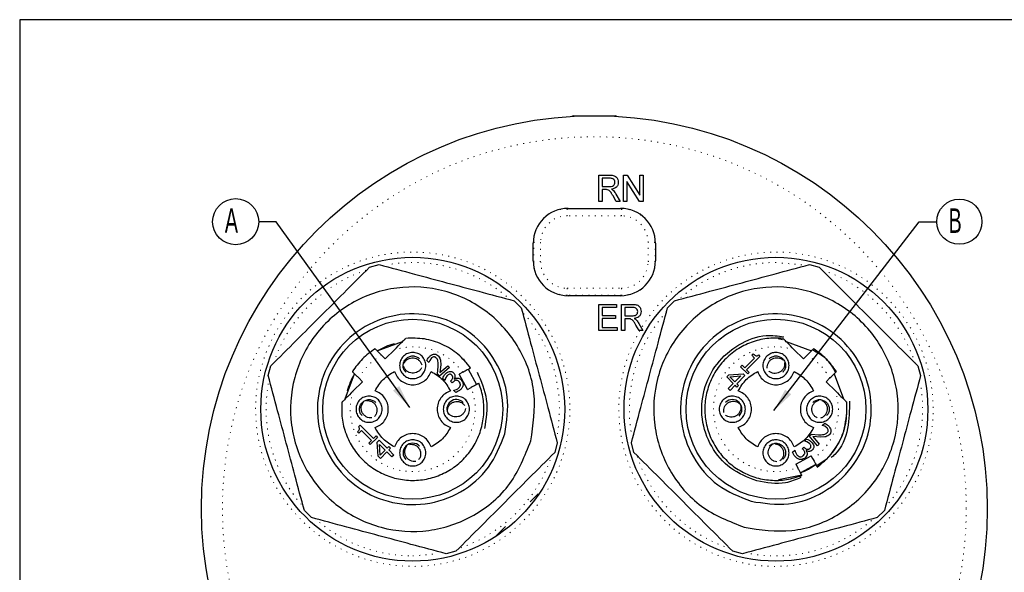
# Model space of a CAD drawing. Header units: millimetres. Extents: x 113 to 1343, y 162 to 690.
# Tile 44 of 46: x 984 to 1096, y 627 to 690. Entities that reach past the tile are written whole.
import ezdxf

# ---------------------------------------------------------------- set-up
doc = ezdxf.new("R2010")
doc.units = ezdxf.units.MM
doc.linetypes.add('DOT2', pattern=[0.635, 0, -0.635])
doc.layers.add('LINEE_SOTTILI', color=7, linetype='Continuous')
doc.styles.add('SLDTEXTSTYLE2', font='TXT', dxfattribs={"width": 0.605})
doc.dimstyles.new('SLDDIMSTYLE0', dxfattribs={"dimtxt": 2.8, "dimasz": 2.7, "dimexe": 0, "dimexo": 0.0625, "dimgap": 0.7, "dimtad": 1, "dimrnd": 1e-09, "dimzin": 12, "dimdsep": 46, "dimtxsty": 'SLDTEXTSTYLE2', "dimsah": 1, "dimcen": 0.09, "dimadec": 0, "dimazin": 3, "dimtfac": 1, "dimtdec": 3, "dimtofl": 0, "dimtmove": 0, "dimatfit": 3, "dimfxl": 1, "dimfrac": 2, "dimtolj": 1, "dimtzin": 12, "dimarcsym": 0})

# ---------------------------------------------------------------- blocks, each defined once
blk = doc.blocks.new('SW_NOTE_0')
at = {"layer": 'LINEE_SOTTILI', "color": 0}
blk.add_circle((-2.64, 0), 2.64, dxfattribs=at)
at = {"layer": 'LINEE_SOTTILI', "color": 0, "insert": (-3.88, 1.53), "char_height": 2.8, "attachment_point": 1, "style": 'SLDTEXTSTYLE2'}
blk.add_mtext('A', dxfattribs=at)
blk = doc.blocks.new('SW_NOTE_0_1')
at = {"layer": 'LINEE_SOTTILI', "color": 0}
blk.add_circle((2.59, 0), 2.59, dxfattribs=at)
at = {"layer": 'LINEE_SOTTILI', "color": 0, "insert": (1.35, 1.52), "char_height": 2.8, "attachment_point": 1, "style": 'SLDTEXTSTYLE2'}
blk.add_mtext('B', dxfattribs=at)

msp = doc.modelspace()

# ---------------------------------------------------------------- linework, layer by layer
at = {"color": 7, "linetype": 'Continuous', "lineweight": 25}
for p, q in [((1047.097, 678.962), (1046.97, 678.889)), ((1047.036, 678.962), (1047.036, 678.927)), ((1047.097, 678.962), (1051.975, 678.962)), ((1052.101, 678.889), (1051.975, 678.962)), ((1052.036, 678.927), (1052.036, 678.962)), ((1050.043, 669.162), (1050.043, 672.162)), ((1050.043, 672.162), (1051.288, 672.162)), ((1051.304, 671.816), (1050.428, 671.816)), ((1050.428, 671.816), (1050.428, 670.855)), ((1052.889, 672.162), (1053.298, 672.162)), ((1052.889, 669.162), (1052.889, 672.162)), ((1054.712, 669.162), (1053.274, 671.451)), ((1053.274, 671.451), (1053.274, 669.162)), ((1053.298, 672.162), (1054.736, 669.874)), ((1054.736, 669.874), (1054.736, 672.162)), ((1054.736, 672.162), (1055.12, 672.162)), ((1055.12, 672.162), (1055.12, 669.162)), ((1050.428, 670.855), (1051.215, 670.855)), ((1050.853, 670.508), (1050.428, 670.508)), ((1050.428, 670.508), (1050.428, 669.162)), ((1052.014, 669.99), (1052.492, 669.162)), ((1050.428, 669.162), (1050.043, 669.162)), ((1052.04, 669.162), (1051.674, 669.796)), ((1052.492, 669.162), (1052.04, 669.162)), ((1053.274, 669.162), (1052.889, 669.162)), ((1055.12, 669.162), (1054.712, 669.162)), ((1046.536, 668.362), (1052.536, 668.362)), ((1042.536, 662.362), (1042.536, 664.362)), ((1056.536, 664.362), (1056.536, 662.362)), ((1023.786, 661.626), (1024.89, 661.922)), ((1074.181, 661.922), (1075.285, 661.626)), ((1040.345, 657.781), (1041.154, 656.972)), ((1052.536, 658.362), (1046.536, 658.362)), ((1057.917, 656.972), (1058.726, 657.781)), ((1050.043, 657.362), (1052.082, 657.362)), ((1050.043, 654.362), (1050.043, 657.362)), ((1052.082, 657.016), (1050.428, 657.016)), ((1050.428, 657.016), (1050.428, 656.093)), ((1052.082, 657.362), (1052.082, 657.016)), ((1052.659, 654.362), (1052.659, 657.362)), ((1052.659, 657.362), (1053.904, 657.362)), ((1053.919, 657.016), (1053.043, 657.016)), ((1053.043, 657.016), (1053.043, 656.055)), ((1050.428, 656.093), (1051.966, 656.093)), ((1051.966, 655.747), (1050.428, 655.747)), ((1050.428, 655.747), (1050.428, 654.708)), ((1051.966, 656.093), (1051.966, 655.747)), ((1053.043, 656.055), (1053.831, 656.055)), ((1053.468, 655.708), (1053.043, 655.708)), ((1053.043, 655.708), (1053.043, 654.362)), ((1052.159, 654.362), (1050.043, 654.362)), ((1050.428, 654.708), (1052.159, 654.708)), ((1052.159, 654.708), (1052.159, 654.362)), ((1053.043, 654.362), (1052.659, 654.362)), ((1054.656, 654.362), (1054.289, 654.996)), ((1054.629, 655.19), (1055.107, 654.362)), ((1055.107, 654.362), (1054.656, 654.362)), ((1024.667, 652.047), (1027.563, 653.099)), ((1070.574, 653.465), (1071.099, 653.361)), ((1071.508, 653.099), (1074.404, 652.047)), ((1026.672, 652.208), (1025.589, 651.125)), ((1073.482, 651.125), (1072.4, 652.208)), ((1025.16, 651.554), (1025.589, 651.125)), ((1030.571, 650.695), (1030.35, 650.956)), ((1030.677, 650.958), (1030.585, 650.706)), ((1030.888, 651.236), (1030.677, 650.958)), ((1031.914, 650.975), (1031.934, 650.455)), ((1034.499, 651.125), (1034.723, 650.79)), ((1066.759, 650.088), (1067.897, 651.226)), ((1068.507, 651.399), (1066.978, 649.87)), ((1067.589, 651.534), (1067.744, 651.689)), ((1067.897, 651.226), (1067.589, 651.534)), ((1068.331, 651.575), (1068.507, 651.399)), ((1073.482, 651.125), (1073.911, 651.554)), ((1012.176, 649.207), (1012.472, 650.312)), ((1030.585, 650.706), (1030.571, 650.695)), ((1031.582, 649.423), (1031.651, 650.238)), ((1032.932, 650.12), (1031.802, 649.163)), ((1031.934, 650.455), (1031.853, 649.57)), ((1031.853, 649.57), (1032.752, 650.332)), ((1032.752, 650.332), (1032.932, 650.12)), ((1034.48, 649.619), (1034.059, 649.39)), ((1035.079, 649.944), (1036.033, 648.187)), ((1066.278, 650.223), (1066.451, 650.396)), ((1067.106, 649.395), (1066.278, 650.223)), ((1066.451, 650.396), (1066.759, 650.088)), ((1066.978, 649.87), (1067.279, 649.568)), ((1086.599, 650.312), (1086.895, 649.207)), ((1020.999, 646.535), (1022.051, 649.431)), ((1022.973, 648.509), (1021.89, 647.426)), ((1022.973, 648.509), (1022.544, 648.938)), ((1031.802, 649.163), (1031.582, 649.423)), ((1032.397, 648.639), (1032.156, 648.88)), ((1032.411, 648.653), (1032.397, 648.639)), ((1032.483, 648.916), (1032.411, 648.653)), ((1032.673, 649.213), (1032.483, 648.916)), ((1033.069, 648.566), (1033.145, 648.642)), ((1033.258, 648.378), (1033.069, 648.566)), ((1033.479, 648.833), (1033.496, 648.817)), ((1035.013, 647.633), (1034.059, 649.39)), ((1064.704, 649.072), (1064.943, 649.312)), ((1065.453, 648.323), (1064.704, 649.072)), ((1064.943, 649.312), (1066.577, 649.427)), ((1065.065, 649.076), (1066.299, 649.169)), ((1065.636, 648.506), (1065.065, 649.076)), ((1066.299, 649.169), (1065.636, 648.506)), ((1066.786, 649.218), (1065.855, 648.287)), ((1066.577, 649.427), (1066.786, 649.218)), ((1067.279, 649.568), (1067.106, 649.395)), ((1076.527, 648.938), (1076.099, 648.509)), ((1077.181, 647.426), (1076.099, 648.509)), ((1077.02, 649.431), (1078.072, 646.535)), ((1033.354, 648.474), (1033.258, 648.378)), ((1033.428, 647.514), (1033.445, 647.531)), ((1033.669, 647.274), (1033.428, 647.514)), ((1035.013, 647.633), (1035.435, 647.862)), ((1064.87, 647.74), (1065.453, 648.323)), ((1065.089, 647.521), (1064.87, 647.74)), ((1065.672, 648.104), (1065.089, 647.521)), ((1065.874, 647.902), (1065.672, 648.104)), ((1065.855, 648.287), (1066.057, 648.085)), ((1066.057, 648.085), (1065.874, 647.902)), ((1022.523, 643.358), (1022.699, 643.534)), ((1022.872, 642.923), (1022.564, 642.615)), ((1022.699, 643.534), (1024.228, 642.005)), ((1024.01, 641.786), (1022.872, 642.923)), ((1075.668, 643.527), (1075.929, 643.748)), ((1075.679, 643.513), (1075.668, 643.527)), ((1075.931, 643.421), (1075.679, 643.513)), ((1076.209, 643.21), (1075.931, 643.421)), ((1022.564, 642.615), (1022.409, 642.771)), ((1023.702, 641.478), (1024.01, 641.786)), ((1024.703, 642.133), (1023.875, 641.305)), ((1024.228, 642.005), (1024.53, 642.306)), ((1024.53, 642.306), (1024.703, 642.133)), ((1024.671, 641.604), (1024.88, 641.813)), ((1024.88, 641.813), (1025.811, 640.882)), ((1073.613, 641.701), (1073.853, 641.942)), ((1074.136, 642.296), (1074.396, 642.516)), ((1075.093, 641.166), (1074.136, 642.296)), ((1074.396, 642.516), (1075.211, 642.447)), ((1074.543, 642.245), (1075.305, 641.346)), ((1075.428, 642.164), (1074.543, 642.245)), ((1075.949, 642.184), (1075.428, 642.164)), ((1023.875, 641.305), (1023.702, 641.478)), ((1024.786, 639.97), (1024.671, 641.604)), ((1024.929, 641.326), (1025.592, 640.663)), ((1025.021, 640.092), (1024.929, 641.326)), ((1025.592, 640.663), (1025.021, 640.092)), ((1025.811, 640.882), (1026.013, 641.084)), ((1026.196, 640.901), (1025.994, 640.699)), ((1025.994, 640.699), (1026.577, 640.116)), ((1026.013, 641.084), (1026.196, 640.901)), ((1045.295, 641.517), (1044.999, 640.413)), ((1054.072, 640.413), (1053.776, 641.517)), ((1072.247, 640.429), (1072.488, 640.67)), ((1072.488, 640.67), (1072.504, 640.653)), ((1073.351, 640.84), (1073.54, 641.029)), ((1073.448, 640.744), (1073.351, 640.84)), ((1073.54, 641.029), (1073.615, 640.953)), ((1073.626, 641.687), (1073.613, 641.701)), ((1073.889, 641.614), (1073.626, 641.687)), ((1073.806, 640.619), (1073.79, 640.602)), ((1074.186, 641.425), (1073.889, 641.614)), ((1075.305, 641.346), (1075.093, 641.166)), ((1025.026, 639.731), (1024.786, 639.97)), ((1025.775, 640.48), (1025.026, 639.731)), ((1026.358, 639.897), (1025.775, 640.48)), ((1026.577, 640.116), (1026.358, 639.897)), ((1072.606, 639.085), (1074.364, 640.039)), ((1074.593, 639.618), (1074.364, 640.039)), ((1076.099, 639.599), (1075.001, 638.866)), ((1072.606, 639.085), (1072.835, 638.663)), ((1074.918, 639.019), (1073.16, 638.065)), ((1073.302, 637.802), (1070.622, 637.269)), ((1043.101, 635.686), (1042.171, 634.756)), ((1017.126, 632.944), (1016.317, 633.753)), ((1082.754, 633.753), (1081.945, 632.944)), ((1039.342, 631.927), (1038.14, 630.725)), ((1033.685, 629.099), (1032.581, 628.803)), ((1066.49, 628.803), (1065.386, 629.099))]:
    msp.add_line(p, q, dxfattribs=at)
at = {"color": 7, "linetype": 'DOT2', "lineweight": 18}
for p, q in [((1046.436, 668.361), (1046.436, 668.313)), ((1046.436, 668.313), (1046.436, 667.514)), ((1046.436, 668.313), (1052.636, 668.313)), ((1052.636, 668.313), (1052.636, 668.361)), ((1052.636, 668.313), (1052.636, 667.514)), ((1052.636, 667.514), (1046.436, 667.514)), ((1042.585, 664.462), (1042.537, 664.462)), ((1042.585, 664.462), (1043.383, 664.462)), ((1042.585, 662.262), (1042.585, 664.462)), ((1043.383, 664.462), (1043.383, 662.262)), ((1055.688, 662.262), (1055.688, 664.462)), ((1056.487, 664.462), (1055.688, 664.462)), ((1056.487, 664.462), (1056.487, 662.262)), ((1056.534, 664.462), (1056.487, 664.462)), ((1042.537, 662.262), (1042.585, 662.262)), ((1043.383, 662.262), (1042.585, 662.262)), ((1055.688, 662.262), (1056.487, 662.262)), ((1056.487, 662.262), (1056.534, 662.262)), ((1073.305, 661.898), (1070.336, 662.162)), ((1046.436, 659.21), (1052.636, 659.21)), ((1046.436, 659.21), (1046.436, 658.411)), ((1052.636, 659.21), (1052.636, 658.411)), ((1052.636, 658.411), (1046.436, 658.411)), ((1046.436, 658.411), (1046.436, 658.364)), ((1052.636, 658.364), (1052.636, 658.411)), ((1028.736, 628.562), (1031.53, 628.796))]:
    msp.add_line(p, q, dxfattribs=at)
msp.add_lwpolyline([(983.713, 689.968), (983.713, 457.89), (1343.082, 457.89), (1343.082, 689.968)], close=True)
at = {"color": 7, "linetype": 'Continuous', "lineweight": 25}
for centre, radius in [((1049.536, 633.962), 45), ((1028.736, 645.362), 17.4), ((1070.336, 645.362), 17.4), ((1028.736, 645.362), 10.3), ((1070.336, 645.362), 10.3)]:
    msp.add_circle(centre, radius, dxfattribs=at)
at = {"color": 7, "linetype": 'DOT2', "lineweight": 18}
for centre, radius in [((1049.536, 633.962), 42.6), ((1028.736, 645.362), 18)]:
    msp.add_circle(centre, radius, dxfattribs=at)
at = {"color": 7, "linetype": 'Continuous', "lineweight": 25}
for centre, radius, start, end in [((1046.536, 664.362), 4, 90, 180), ((1052.536, 664.362), 4, 0, 90), ((1046.536, 662.362), 4, 180, 270), ((1052.536, 662.362), 4, 270, 0), ((1028.736, 645.362), 7.8, 105.91982, 121.27848), ((1028.736, 645.362), 7.8, 148.7344, 164.56299), ((1033.734, 645.381), 1.088, 44.23671, 214.62277), ((1065.336, 645.362), 1.1, 315, 135), ((1028.736, 640.362), 1.1, 45, 225), ((1070.336, 645.362), 7.8, 291.10582, 305.89513)]:
    msp.add_arc(centre, radius, start, end, dxfattribs=at)
at = {"color": 7, "linetype": 'DOT2', "lineweight": 18}
for centre, radius, start, end in [((1046.436, 664.462), 3.851, 90, 180), ((1052.636, 664.462), 3.851, 0, 90), ((1046.436, 664.462), 3.052, 90, 180), ((1052.636, 664.462), 3.052, 0, 90), ((1070.336, 645.362), 18, 150, 148.8606), ((1028.736, 645.362), 16.8, 50.20465, 99.51272), ((1046.436, 662.262), 3.851, 180, 270), ((1046.436, 662.262), 3.052, 180, 270), ((1052.636, 662.262), 3.052, 270, 0), ((1052.636, 662.262), 3.851, 270, 0), ((1070.336, 645.362), 16.8, 90, 130.42272), ((1028.736, 645.362), 16.8, 108.64262, 160.09403), ((1070.336, 645.362), 16.8, 18.34215, 69.90731), ((1070.336, 645.362), 16.8, 138.2345, 189.51878), ((1028.736, 645.362), 16.8, 350.32473, 40.92342), ((1028.736, 645.362), 16.8, 170.01738, 221.52971), ((1070.336, 645.362), 16.8, 320.37278, 9.56567), ((1028.736, 645.362), 16.8, 289.20253, 340.54224), ((1070.336, 645.362), 16.8, 198.93007, 250.30679), ((1070.336, 645.362), 16.8, 260.1873, 311.7655), ((1028.736, 645.362), 16.8, 230.46446, 270)]:
    msp.add_arc(centre, radius, start, end, dxfattribs=at)
at = {"color": 7, "linetype": 'Continuous', "lineweight": 25}
for points, knots in [([(1051.215, 670.855), (1051.304, 670.857), (1051.479, 670.861), (1051.722, 670.944), (1051.865, 671.136), (1051.881, 671.275), (1051.889, 671.344)], [0, 0, 0, 0, 0.281509, 0.5604894, 0.7800225, 1, 1, 1, 1]), ([(1051.288, 672.162), (1051.425, 672.161), (1051.697, 672.158), (1052.06, 671.99), (1052.243, 671.674), (1052.264, 671.46), (1052.274, 671.353)], [0, 0, 0, 0, 0.28166186, 0.55904986, 0.77933028, 1, 1, 1, 1]), ([(1051.889, 671.344), (1051.879, 671.424), (1051.86, 671.584), (1051.64, 671.797), (1051.431, 671.809), (1051.304, 671.816)], [0, 0, 0, 0, 0.28010703, 0.55960484, 1, 1, 1, 1]), ([(1052.274, 671.353), (1052.262, 671.238), (1052.239, 671.006), (1051.972, 670.659), (1051.675, 670.589), (1051.495, 670.547)], [0, 0, 0, 0, 0.2806885, 0.5607711, 1, 1, 1, 1]), ([(1051.057, 670.495), (1051.019, 670.5), (1050.951, 670.509), (1050.883, 670.509), (1050.853, 670.508)], [0, 0, 0, 0, 0.5598475, 1, 1, 1, 1]), ([(1051.674, 669.796), (1051.618, 669.889), (1051.527, 670.043), (1051.389, 670.247), (1051.254, 670.416), (1051.122, 670.468), (1051.057, 670.495)], [0, 0, 0, 0, 0.3406216, 0.561008, 0.7808114, 1, 1, 1, 1]), ([(1051.495, 670.547), (1051.538, 670.523), (1051.616, 670.479), (1051.683, 670.42), (1051.713, 670.394)], [0, 0, 0, 0, 0.5601721, 1, 1, 1, 1]), ([(1051.713, 670.394), (1051.775, 670.324), (1051.887, 670.197), (1051.975, 670.054), (1052.014, 669.99)], [0, 0, 0, 0, 0.5598979, 1, 1, 1, 1]), ([(1012.472, 650.312), (1013.445, 651.285), (1015.256, 653.096), (1018.129, 655.969), (1021.002, 658.842), (1022.813, 660.653), (1023.786, 661.626)], [0, 0, 0, 0, 0.2686718, 0.5, 0.7313282, 1, 1, 1, 1]), ([(1024.89, 661.922), (1026.219, 661.566), (1028.693, 660.903), (1032.618, 659.851), (1036.543, 658.799), (1039.016, 658.137), (1040.345, 657.781)], [0, 0, 0, 0, 0.2686718, 0.5, 0.7313282, 1, 1, 1, 1]), ([(1058.726, 657.781), (1060.055, 658.137), (1062.528, 658.799), (1066.453, 659.851), (1070.378, 660.903), (1072.852, 661.566), (1074.181, 661.922)], [0, 0, 0, 0, 0.2686718, 0.5, 0.7313282, 1, 1, 1, 1]), ([(1075.285, 661.626), (1076.258, 660.653), (1078.069, 658.842), (1080.942, 655.969), (1083.816, 653.096), (1085.626, 651.285), (1086.599, 650.312)], [0, 0, 0, 0, 0.2686718, 0.5, 0.7313282, 1, 1, 1, 1]), ([(1041.154, 656.972), (1041.51, 655.643), (1042.173, 653.17), (1043.224, 649.245), (1044.276, 645.319), (1044.939, 642.846), (1045.295, 641.517)], [0, 0, 0, 0, 0.2686718, 0.5, 0.7313282, 1, 1, 1, 1]), ([(1053.776, 641.517), (1054.132, 642.846), (1054.795, 645.319), (1055.847, 649.245), (1056.898, 653.17), (1057.561, 655.643), (1057.917, 656.972)], [0, 0, 0, 0, 0.2686718, 0.5, 0.7313282, 1, 1, 1, 1]), ([(1053.831, 656.055), (1053.919, 656.057), (1054.095, 656.061), (1054.337, 656.144), (1054.48, 656.336), (1054.497, 656.475), (1054.505, 656.544)], [0, 0, 0, 0, 0.28150903, 0.56048939, 0.7800225, 1, 1, 1, 1]), ([(1053.904, 657.362), (1054.041, 657.361), (1054.312, 657.358), (1054.675, 657.19), (1054.858, 656.874), (1054.879, 656.66), (1054.889, 656.553)], [0, 0, 0, 0, 0.2816619, 0.5590499, 0.7793303, 1, 1, 1, 1]), ([(1054.505, 656.544), (1054.495, 656.624), (1054.475, 656.784), (1054.255, 656.997), (1054.047, 657.009), (1053.919, 657.016)], [0, 0, 0, 0, 0.28010703, 0.55960484, 1, 1, 1, 1]), ([(1054.889, 656.553), (1054.878, 656.438), (1054.854, 656.206), (1054.587, 655.859), (1054.291, 655.789), (1054.11, 655.747)], [0, 0, 0, 0, 0.2806885, 0.5607711, 1, 1, 1, 1]), ([(1053.672, 655.695), (1053.634, 655.7), (1053.566, 655.709), (1053.498, 655.709), (1053.468, 655.708)], [0, 0, 0, 0, 0.5598475, 1, 1, 1, 1]), ([(1054.289, 654.996), (1054.234, 655.089), (1054.143, 655.243), (1054.004, 655.447), (1053.87, 655.616), (1053.738, 655.668), (1053.672, 655.695)], [0, 0, 0, 0, 0.3406216, 0.561008, 0.7808114, 1, 1, 1, 1]), ([(1054.11, 655.747), (1054.154, 655.723), (1054.232, 655.679), (1054.299, 655.62), (1054.328, 655.594)], [0, 0, 0, 0, 0.5601721, 1, 1, 1, 1]), ([(1054.328, 655.594), (1054.391, 655.524), (1054.502, 655.397), (1054.59, 655.254), (1054.629, 655.19)], [0, 0, 0, 0, 0.5598979, 1, 1, 1, 1]), ([(1026.672, 652.208), (1026.94, 652.476), (1027.28, 652.816), (1027.636, 653.172), (1027.791, 653.327), (1027.887, 653.423), (1027.929, 653.465), (1027.934, 653.471), (1027.937, 653.473)], [0, 0, 0, 0, 0.49905, 0.6323096, 0.7502456, 0.8743394, 0.9382959, 1, 1, 1, 1]), ([(1068.136, 637.152), (1067.094, 637.563), (1065.011, 638.386), (1062.787, 641.017), (1061.688, 644.22), (1061.912, 647.618), (1063.417, 650.68), (1065.972, 652.88), (1068.787, 653.975), (1070.567, 653.745), (1071.241, 653.658)], [0, 0, 0, 0, 0.1314251, 0.2628502, 0.3942752, 0.5257003, 0.6571254, 0.7885505, 0.9199756, 1, 1, 1, 1]), ([(1072.4, 652.208), (1072.131, 652.476), (1071.783, 652.824), (1071.416, 653.192), (1071.259, 653.349), (1071.154, 653.453), (1071.141, 653.467), (1071.134, 653.473)], [0, 0, 0, 0, 0.4991924, 0.6470676, 0.7769135, 0.8924087, 1, 1, 1, 1]), ([(1025.16, 651.554), (1025.109, 651.606), (1025.008, 651.706), (1024.829, 651.886), (1024.671, 652.044), (1024.551, 652.163), (1024.483, 652.231), (1024.439, 652.275), (1024.434, 652.28), (1024.431, 652.283)], [0, 0, 0, 0, 0.1373407, 0.2666449, 0.5000729, 0.6270979, 0.7526208, 0.8768431, 1, 1, 1, 1]), ([(1074.64, 652.283), (1074.637, 652.28), (1074.632, 652.275), (1074.588, 652.231), (1074.52, 652.163), (1074.401, 652.044), (1074.243, 651.886), (1074.063, 651.706), (1073.963, 651.606), (1073.911, 651.554)], [0, 0, 0, 0, 0.12313761, 0.24735349, 0.37288276, 0.4999268, 0.73332258, 0.86263495, 1, 1, 1, 1]), ([(1074.53, 652.173), (1075.096, 651.867), (1076.229, 651.255), (1076.841, 650.123), (1077.146, 649.557)], [0, 0, 0, 0, 0.50000053, 1, 1, 1, 1]), ([(1030.35, 650.956), (1030.396, 651.043), (1030.496, 651.23), (1030.646, 651.382), (1030.726, 651.463)], [0, 0, 0, 0, 0.4626331, 1, 1, 1, 1]), ([(1030.726, 651.463), (1030.808, 651.523), (1030.926, 651.611), (1031.11, 651.663), (1031.241, 651.672), (1031.369, 651.652), (1031.536, 651.586), (1031.632, 651.489), (1031.698, 651.422)], [0, 0, 0, 0, 0.2750852, 0.3976649, 0.5164883, 0.6321295, 0.7477366, 1, 1, 1, 1]), ([(1031.175, 651.351), (1031.125, 651.346), (1031.018, 651.334), (1030.933, 651.27), (1030.888, 651.236)], [0, 0, 0, 0, 0.473383, 1, 1, 1, 1]), ([(1031.46, 651.198), (1031.418, 651.241), (1031.357, 651.302), (1031.253, 651.345), (1031.201, 651.349), (1031.175, 651.351)], [0, 0, 0, 0, 0.53242999, 0.76826418, 1, 1, 1, 1]), ([(1031.651, 650.238), (1031.659, 650.443), (1031.669, 650.714), (1031.575, 651.04), (1031.498, 651.146), (1031.46, 651.198)], [0, 0, 0, 0, 0.6103129, 0.8082704, 1, 1, 1, 1]), ([(1031.698, 651.422), (1031.75, 651.354), (1031.851, 651.219), (1031.893, 651.056), (1031.914, 650.975)], [0, 0, 0, 0, 0.5079671, 1, 1, 1, 1]), ([(1067.744, 651.689), (1067.796, 651.64), (1067.887, 651.555), (1068.019, 651.482), (1068.119, 651.471), (1068.221, 651.492), (1068.285, 651.541), (1068.331, 651.575)], [0, 0, 0, 0, 0.3155257, 0.5493474, 0.6481271, 0.7515681, 1, 1, 1, 1]), ([(1021.815, 649.667), (1021.818, 649.664), (1021.823, 649.659), (1021.867, 649.615), (1021.935, 649.546), (1022.054, 649.427), (1022.211, 649.269), (1022.392, 649.09), (1022.492, 648.989), (1022.544, 648.938)], [0, 0, 0, 0, 0.12313761, 0.24735349, 0.37288276, 0.4999268, 0.73332258, 0.86263495, 1, 1, 1, 1]), ([(1032.494, 649.427), (1032.565, 649.493), (1032.697, 649.615), (1032.869, 649.665), (1032.948, 649.689)], [0, 0, 0, 0, 0.53748173, 1, 1, 1, 1]), ([(1032.948, 649.689), (1032.991, 649.693), (1033.074, 649.701), (1033.198, 649.673), (1033.314, 649.616), (1033.379, 649.557), (1033.413, 649.526)], [0, 0, 0, 0, 0.2479217, 0.4869814, 0.7328493, 1, 1, 1, 1]), ([(1034.48, 649.619), (1034.544, 649.654), (1034.667, 649.721), (1034.887, 649.841), (1035.126, 649.97), (1035.327, 650.079), (1035.353, 650.093), (1035.367, 650.101)], [0, 0, 0, 0, 0.1374882, 0.2669725, 0.5009006, 0.7526433, 1, 1, 1, 1]), ([(1076.527, 648.938), (1076.579, 648.989), (1076.679, 649.089), (1076.86, 649.269), (1077.017, 649.427), (1077.136, 649.546), (1077.205, 649.615), (1077.248, 649.659), (1077.254, 649.664), (1077.256, 649.667)], [0, 0, 0, 0, 0.1373407, 0.2666449, 0.5000729, 0.6270979, 0.7526208, 0.8768431, 1, 1, 1, 1]), ([(1016.317, 633.753), (1015.961, 635.082), (1015.298, 637.555), (1014.247, 641.48), (1013.195, 645.405), (1012.532, 647.878), (1012.176, 649.207)], [0, 0, 0, 0, 0.2686718, 0.5, 0.7313282, 1, 1, 1, 1]), ([(1032.156, 648.88), (1032.195, 648.974), (1032.278, 649.174), (1032.419, 649.339), (1032.494, 649.427)], [0, 0, 0, 0, 0.4677726, 1, 1, 1, 1]), ([(1032.932, 649.367), (1032.887, 649.353), (1032.789, 649.321), (1032.714, 649.251), (1032.673, 649.213)], [0, 0, 0, 0, 0.4568275, 1, 1, 1, 1]), ([(1033.205, 649.272), (1033.185, 649.29), (1033.147, 649.325), (1033.078, 649.359), (1033.005, 649.375), (1032.956, 649.37), (1032.932, 649.367)], [0, 0, 0, 0, 0.2708711, 0.5175821, 0.7550789, 1, 1, 1, 1]), ([(1033.145, 648.642), (1033.189, 648.692), (1033.271, 648.785), (1033.323, 648.933), (1033.327, 649.046), (1033.307, 649.127), (1033.267, 649.205), (1033.226, 649.249), (1033.205, 649.272)], [0, 0, 0, 0, 0.2762905, 0.5213204, 0.6369569, 0.7505465, 0.8694143, 1, 1, 1, 1]), ([(1033.67, 648.67), (1033.618, 648.652), (1033.497, 648.613), (1033.406, 648.524), (1033.354, 648.474)], [0, 0, 0, 0, 0.4348028, 1, 1, 1, 1]), ([(1033.413, 649.526), (1033.454, 649.477), (1033.535, 649.379), (1033.576, 649.189), (1033.566, 648.999), (1033.508, 648.888), (1033.479, 648.833)], [0, 0, 0, 0, 0.2517267, 0.5049454, 0.755734, 1, 1, 1, 1]), ([(1033.496, 648.817), (1033.551, 648.85), (1033.656, 648.913), (1033.777, 648.928), (1033.834, 648.935)], [0, 0, 0, 0, 0.5290181, 1, 1, 1, 1]), ([(1034.018, 648.525), (1033.964, 648.572), (1033.887, 648.64), (1033.759, 648.677), (1033.699, 648.672), (1033.67, 648.67)], [0, 0, 0, 0, 0.5454113, 0.7764969, 1, 1, 1, 1]), ([(1033.834, 648.935), (1033.872, 648.934), (1033.948, 648.932), (1034.104, 648.879), (1034.2, 648.797), (1034.266, 648.74)], [0, 0, 0, 0, 0.2313278, 0.4676746, 1, 1, 1, 1]), ([(1034.189, 648.168), (1034.18, 648.23), (1034.161, 648.367), (1034.068, 648.47), (1034.018, 648.525)], [0, 0, 0, 0, 0.4592969, 1, 1, 1, 1]), ([(1034.266, 648.74), (1034.332, 648.662), (1034.463, 648.507), (1034.487, 648.307), (1034.498, 648.207)], [0, 0, 0, 0, 0.50665, 1, 1, 1, 1]), ([(1086.895, 649.207), (1086.539, 647.878), (1085.876, 645.405), (1084.824, 641.48), (1083.773, 637.555), (1083.11, 635.082), (1082.754, 633.753)], [0, 0, 0, 0, 0.2686718, 0.5, 0.7313282, 1, 1, 1, 1]), ([(1021.89, 647.426), (1021.622, 647.158), (1021.274, 646.81), (1020.906, 646.443), (1020.749, 646.286), (1020.645, 646.181), (1020.631, 646.168), (1020.625, 646.161)], [0, 0, 0, 0, 0.4991924, 0.6470676, 0.7769135, 0.8924087, 1, 1, 1, 1]), ([(1033.445, 647.531), (1033.545, 647.555), (1033.76, 647.608), (1033.934, 647.744), (1034.027, 647.816)], [0, 0, 0, 0, 0.4694125, 1, 1, 1, 1]), ([(1034.237, 647.633), (1034.146, 647.553), (1033.975, 647.403), (1033.766, 647.315), (1033.669, 647.274)], [0, 0, 0, 0, 0.5335101, 1, 1, 1, 1]), ([(1034.027, 647.816), (1034.07, 647.867), (1034.135, 647.944), (1034.185, 648.069), (1034.188, 648.135), (1034.189, 648.168)], [0, 0, 0, 0, 0.5053295, 0.7562782, 1, 1, 1, 1]), ([(1034.498, 648.207), (1034.496, 648.157), (1034.491, 648.054), (1034.421, 647.847), (1034.312, 647.72), (1034.237, 647.633)], [0, 0, 0, 0, 0.2349826, 0.4730025, 1, 1, 1, 1]), ([(1036.321, 648.343), (1036.308, 648.336), (1036.281, 648.321), (1036.08, 648.212), (1035.842, 648.082), (1035.621, 647.963), (1035.498, 647.896), (1035.435, 647.862)], [0, 0, 0, 0, 0.2473303, 0.4990992, 0.7329947, 0.8624872, 1, 1, 1, 1]), ([(1077.181, 647.426), (1077.45, 647.158), (1077.79, 646.818), (1078.145, 646.462), (1078.3, 646.307), (1078.396, 646.211), (1078.439, 646.169), (1078.444, 646.164), (1078.446, 646.161)], [0, 0, 0, 0, 0.49905, 0.6323096, 0.7502456, 0.8743394, 0.9382959, 1, 1, 1, 1]), ([(1078.751, 646.283), (1078.752, 645.243), (1078.754, 643.1), (1077.798, 640.771), (1076.807, 639.943), (1076.666, 639.826)], [0, 0, 0, 0, 0.4472211, 0.9214585, 1, 1, 1, 1]), ([(1078.407, 644.968), (1078.304, 644.027), (1078.084, 642.011), (1076.789, 640.439), (1076.099, 639.599)], [0, 0, 0, 0, 0.4662209, 1, 1, 1, 1]), ([(1022.409, 642.771), (1022.458, 642.823), (1022.543, 642.914), (1022.616, 643.046), (1022.627, 643.145), (1022.606, 643.247), (1022.557, 643.312), (1022.523, 643.358)], [0, 0, 0, 0, 0.3155257, 0.5493474, 0.6481271, 0.7515681, 1, 1, 1, 1]), ([(1075.929, 643.748), (1076.016, 643.702), (1076.203, 643.602), (1076.355, 643.452), (1076.436, 643.372)], [0, 0, 0, 0, 0.4626331, 1, 1, 1, 1]), ([(1076.171, 642.638), (1076.214, 642.68), (1076.275, 642.74), (1076.318, 642.845), (1076.322, 642.897), (1076.324, 642.923)], [0, 0, 0, 0, 0.53243, 0.7682642, 1, 1, 1, 1]), ([(1076.324, 642.923), (1076.319, 642.973), (1076.307, 643.08), (1076.243, 643.165), (1076.209, 643.21)], [0, 0, 0, 0, 0.47338303, 1, 1, 1, 1]), ([(1076.436, 643.372), (1076.497, 643.29), (1076.584, 643.172), (1076.636, 642.988), (1076.645, 642.856), (1076.625, 642.729), (1076.559, 642.562), (1076.462, 642.466), (1076.396, 642.4)], [0, 0, 0, 0, 0.2750852, 0.3976649, 0.5164883, 0.6321295, 0.7477366, 1, 1, 1, 1]), ([(1073.853, 641.942), (1073.947, 641.903), (1074.148, 641.82), (1074.313, 641.679), (1074.401, 641.603)], [0, 0, 0, 0, 0.46777259, 1, 1, 1, 1]), ([(1075.211, 642.447), (1075.416, 642.439), (1075.688, 642.429), (1076.013, 642.523), (1076.119, 642.6), (1076.171, 642.638)], [0, 0, 0, 0, 0.6103129, 0.8082704, 1, 1, 1, 1]), ([(1076.396, 642.4), (1076.327, 642.348), (1076.192, 642.246), (1076.029, 642.205), (1075.949, 642.184)], [0, 0, 0, 0, 0.5079671, 1, 1, 1, 1]), ([(1072.504, 640.653), (1072.529, 640.553), (1072.581, 640.338), (1072.717, 640.164), (1072.789, 640.071)], [0, 0, 0, 0, 0.4694125, 1, 1, 1, 1]), ([(1073.643, 640.428), (1073.626, 640.48), (1073.586, 640.6), (1073.498, 640.692), (1073.448, 640.744)], [0, 0, 0, 0, 0.4348028, 1, 1, 1, 1]), ([(1073.615, 640.953), (1073.665, 640.909), (1073.758, 640.827), (1073.906, 640.775), (1074.019, 640.771), (1074.101, 640.791), (1074.178, 640.831), (1074.222, 640.871), (1074.245, 640.892)], [0, 0, 0, 0, 0.2762905, 0.5213204, 0.6369569, 0.7505465, 0.8694143, 1, 1, 1, 1]), ([(1073.79, 640.602), (1073.823, 640.547), (1073.886, 640.442), (1073.901, 640.321), (1073.908, 640.264)], [0, 0, 0, 0, 0.5290181, 1, 1, 1, 1]), ([(1074.5, 640.685), (1074.451, 640.644), (1074.352, 640.563), (1074.162, 640.522), (1073.972, 640.532), (1073.861, 640.59), (1073.806, 640.619)], [0, 0, 0, 0, 0.2517267, 0.5049454, 0.755734, 1, 1, 1, 1]), ([(1074.34, 641.166), (1074.326, 641.211), (1074.295, 641.309), (1074.224, 641.384), (1074.186, 641.425)], [0, 0, 0, 0, 0.4568275, 1, 1, 1, 1]), ([(1074.245, 640.892), (1074.264, 640.913), (1074.299, 640.951), (1074.333, 641.02), (1074.349, 641.093), (1074.343, 641.142), (1074.34, 641.166)], [0, 0, 0, 0, 0.2708711, 0.5175821, 0.7550789, 1, 1, 1, 1]), ([(1074.401, 641.603), (1074.466, 641.533), (1074.588, 641.401), (1074.639, 641.229), (1074.662, 641.15)], [0, 0, 0, 0, 0.5374817, 1, 1, 1, 1]), ([(1074.662, 641.15), (1074.666, 641.107), (1074.674, 641.024), (1074.647, 640.9), (1074.589, 640.784), (1074.53, 640.719), (1074.5, 640.685)], [0, 0, 0, 0, 0.2479217, 0.4869814, 0.7328493, 1, 1, 1, 1]), ([(1044.999, 640.413), (1044.026, 639.44), (1042.216, 637.629), (1039.342, 634.756), (1036.469, 631.882), (1034.658, 630.072), (1033.685, 629.099)], [0, 0, 0, 0, 0.2686718, 0.5, 0.7313282, 1, 1, 1, 1]), ([(1065.386, 629.099), (1064.413, 630.072), (1062.602, 631.882), (1059.729, 634.756), (1056.856, 637.629), (1055.045, 639.44), (1054.072, 640.413)], [0, 0, 0, 0, 0.2686718, 0.5, 0.7313282, 1, 1, 1, 1]), ([(1072.606, 639.861), (1072.526, 639.952), (1072.376, 640.123), (1072.288, 640.332), (1072.247, 640.429)], [0, 0, 0, 0, 0.5335101, 1, 1, 1, 1]), ([(1073.181, 639.6), (1073.13, 639.602), (1073.028, 639.607), (1072.82, 639.677), (1072.693, 639.786), (1072.606, 639.861)], [0, 0, 0, 0, 0.2349826, 0.4730025, 1, 1, 1, 1]), ([(1072.789, 640.071), (1072.84, 640.028), (1072.917, 639.963), (1073.043, 639.913), (1073.108, 639.91), (1073.141, 639.909)], [0, 0, 0, 0, 0.5053295, 0.7562782, 1, 1, 1, 1]), ([(1073.141, 639.909), (1073.204, 639.918), (1073.34, 639.937), (1073.443, 640.03), (1073.498, 640.08)], [0, 0, 0, 0, 0.4592969, 1, 1, 1, 1]), ([(1073.713, 639.832), (1073.635, 639.766), (1073.481, 639.635), (1073.28, 639.611), (1073.181, 639.6)], [0, 0, 0, 0, 0.50665, 1, 1, 1, 1]), ([(1073.498, 640.08), (1073.546, 640.134), (1073.613, 640.211), (1073.65, 640.339), (1073.645, 640.398), (1073.643, 640.428)], [0, 0, 0, 0, 0.5454113, 0.7764969, 1, 1, 1, 1]), ([(1073.908, 640.264), (1073.907, 640.226), (1073.905, 640.15), (1073.853, 639.994), (1073.77, 639.898), (1073.713, 639.832)], [0, 0, 0, 0, 0.2313278, 0.4676746, 1, 1, 1, 1]), ([(1074.593, 639.618), (1074.627, 639.554), (1074.694, 639.431), (1074.814, 639.211), (1074.943, 638.972), (1075.052, 638.771), (1075.067, 638.744), (1075.074, 638.731)], [0, 0, 0, 0, 0.1374882, 0.2669725, 0.5009006, 0.7526433, 1, 1, 1, 1]), ([(1073.316, 637.777), (1073.309, 637.79), (1073.295, 637.817), (1073.185, 638.018), (1073.056, 638.256), (1072.936, 638.477), (1072.869, 638.6), (1072.835, 638.663)], [0, 0, 0, 0, 0.24733028, 0.49909918, 0.73299471, 0.8624872, 1, 1, 1, 1]), ([(1073.187, 637.526), (1072.612, 637.287), (1071, 636.616), (1069.257, 636.942), (1068.136, 637.152)], [0, 0, 0, 0, 0.3567618, 1, 1, 1, 1]), ([(1032.581, 628.803), (1031.252, 629.159), (1028.778, 629.822), (1024.853, 630.873), (1020.928, 631.925), (1018.455, 632.588), (1017.126, 632.944)], [0, 0, 0, 0, 0.2686718, 0.5, 0.7313282, 1, 1, 1, 1]), ([(1081.945, 632.944), (1080.616, 632.588), (1078.143, 631.925), (1074.218, 630.873), (1070.293, 629.822), (1067.819, 629.159), (1066.49, 628.803)], [0, 0, 0, 0, 0.26867182, 0.5, 0.73132818, 1, 1, 1, 1])]:
    msp.add_open_spline(points, degree=3, knots=knots, dxfattribs=at)
for points in [[(1042.259, 641.739), (1041.581, 640.024), (1040.226, 636.593), (1035.893, 632.929), (1030.618, 631.119), (1025.016, 631.488), (1019.992, 633.966), (1016.296, 638.18), (1014.494, 643.487), (1014.86, 649.08), (1017.339, 654.107), (1021.553, 657.802), (1026.861, 659.604), (1032.451, 659.238), (1037.487, 656.757), (1041.15, 652.552), (1043.071, 647.212), (1042.53, 643.564), (1042.259, 641.739)], [(1066.712, 631.839), (1064.997, 632.517), (1061.566, 633.872), (1057.903, 638.205), (1056.092, 643.48), (1056.461, 649.082), (1058.939, 654.106), (1063.153, 657.802), (1068.46, 659.604), (1074.053, 659.237), (1079.08, 656.759), (1082.775, 652.545), (1084.577, 647.237), (1084.211, 641.647), (1081.73, 636.611), (1077.525, 632.948), (1072.186, 631.026), (1068.537, 631.568), (1066.712, 631.839)], [(1039.284, 642.536), (1038.755, 641.198), (1037.698, 638.522), (1034.318, 635.665), (1030.204, 634.253), (1025.835, 634.54), (1021.915, 636.473), (1019.032, 639.76), (1017.627, 643.9), (1017.913, 648.262), (1019.847, 652.183), (1023.133, 655.065), (1027.273, 656.471), (1031.634, 656.185), (1035.561, 654.25), (1038.419, 650.97), (1039.918, 646.805), (1039.495, 643.959), (1039.284, 642.536)], [(1067.51, 634.814), (1066.171, 635.343), (1063.495, 636.4), (1060.638, 639.78), (1059.226, 643.894), (1059.513, 648.263), (1061.446, 652.182), (1064.733, 655.066), (1068.873, 656.471), (1073.235, 656.185), (1077.156, 654.251), (1080.039, 650.965), (1081.444, 646.825), (1081.159, 642.464), (1079.223, 638.537), (1075.943, 635.679), (1071.779, 634.18), (1068.933, 634.603), (1067.51, 634.814)], [(1035.367, 650.101), (1034.909, 650.649), (1033.992, 651.746), (1032.138, 652.859), (1030.08, 653.522), (1028.651, 653.489), (1027.937, 653.473)], [(1071.134, 653.473), (1070.52, 653.493), (1069.29, 653.534), (1067.489, 653.068), (1065.835, 652.241), (1064.408, 651.057), (1063.284, 649.585), (1062.517, 647.898), (1062.148, 646.083), (1062.194, 644.231), (1062.655, 642.436), (1063.505, 640.79), (1064.703, 639.376), (1066.186, 638.267), (1067.882, 637.517), (1069.699, 637.172), (1071.559, 637.216), (1072.73, 637.59), (1073.316, 637.777)], [(1024.431, 652.283), (1023.92, 651.922), (1022.897, 651.2), (1022.176, 650.178), (1021.815, 649.667)], [(1077.256, 649.667), (1076.895, 650.178), (1076.174, 651.2), (1075.151, 651.922), (1074.64, 652.283)], [(1027.675, 649.302), (1027.552, 649.456), (1027.306, 649.766), (1027.199, 650.364), (1027.313, 650.951), (1027.647, 651.451), (1028.147, 651.784), (1028.736, 651.901), (1029.325, 651.784), (1029.824, 651.451), (1030.157, 650.951), (1030.275, 650.362), (1030.157, 649.773), (1029.824, 649.274), (1029.324, 648.94), (1028.738, 648.825), (1028.139, 648.933), (1027.83, 649.179), (1027.675, 649.302)], [(1027.958, 649.585), (1027.868, 649.698), (1027.687, 649.925), (1027.608, 650.364), (1027.693, 650.794), (1027.938, 651.16), (1028.304, 651.405), (1028.734, 651.49), (1029.173, 651.41), (1029.4, 651.23), (1029.513, 651.14)], [(1027.73, 650.625), (1027.787, 650.719), (1027.901, 650.908), (1028.168, 651.111), (1028.478, 651.23), (1028.811, 651.251), (1029.136, 651.174), (1029.421, 651.004), (1029.651, 650.758), (1029.731, 650.553), (1029.772, 650.451)], [(1069.275, 651.423), (1069.43, 651.546), (1069.739, 651.792), (1070.338, 651.899), (1070.924, 651.785), (1071.424, 651.45), (1071.757, 650.951), (1071.875, 650.362), (1071.757, 649.773), (1071.424, 649.274), (1070.925, 648.94), (1070.336, 648.823), (1069.747, 648.94), (1069.247, 649.274), (1068.913, 649.774), (1068.799, 650.36), (1068.906, 650.959), (1069.152, 651.268), (1069.275, 651.423)], [(1069.345, 650.046), (1069.343, 650.156), (1069.339, 650.377), (1069.456, 650.691), (1069.654, 650.958), (1069.924, 651.154), (1070.24, 651.262), (1070.572, 651.271), (1070.897, 651.186), (1071.075, 651.056), (1071.164, 650.991)], [(1069.558, 651.14), (1069.671, 651.23), (1069.898, 651.41), (1070.337, 651.49), (1070.767, 651.405), (1071.134, 651.16), (1071.379, 650.794), (1071.463, 650.364), (1071.384, 649.925), (1071.204, 649.698), (1071.113, 649.585)], [(1024.416, 647.455), (1024.693, 647.92), (1025.248, 648.85), (1026.178, 649.405), (1026.643, 649.682)], [(1026.643, 649.682), (1026.735, 649.47), (1026.917, 649.045), (1027.424, 648.554), (1028.044, 648.235), (1028.736, 648.126), (1029.427, 648.235), (1030.048, 648.554), (1030.554, 649.045), (1030.737, 649.47), (1030.828, 649.682)], [(1029.742, 650.1), (1029.685, 650.006), (1029.57, 649.817), (1029.303, 649.614), (1028.993, 649.495), (1028.66, 649.473), (1028.335, 649.551), (1028.05, 649.721), (1027.821, 649.966), (1027.74, 650.171), (1027.7, 650.274)], [(1030.828, 649.682), (1031.293, 649.405), (1032.224, 648.85), (1032.778, 647.92), (1033.056, 647.455)], [(1036.097, 649.612), (1036.559, 648.58), (1037.484, 646.514), (1037.125, 644.28), (1036.946, 643.163)], [(1066.016, 647.455), (1066.293, 647.92), (1066.848, 648.85), (1067.778, 649.405), (1068.243, 649.682)], [(1068.243, 649.682), (1068.335, 649.47), (1068.517, 649.045), (1069.024, 648.554), (1069.644, 648.235), (1070.336, 648.126), (1071.027, 648.235), (1071.648, 648.554), (1072.154, 649.045), (1072.337, 649.47), (1072.428, 649.682)], [(1071.326, 650.679), (1071.328, 650.568), (1071.333, 650.348), (1071.215, 650.033), (1071.017, 649.767), (1070.747, 649.571), (1070.431, 649.462), (1070.099, 649.454), (1069.774, 649.538), (1069.596, 649.669), (1069.507, 649.734)], [(1072.428, 649.682), (1072.893, 649.405), (1073.824, 648.85), (1074.378, 647.92), (1074.656, 647.455)], [(1020.625, 646.161), (1020.605, 645.546), (1020.564, 644.317), (1021.03, 642.516), (1021.857, 640.861), (1023.041, 639.435), (1024.513, 638.31), (1026.2, 637.544), (1028.015, 637.174), (1029.867, 637.221), (1031.662, 637.681), (1033.308, 638.532), (1034.722, 639.729), (1035.831, 641.213), (1036.581, 642.908), (1036.926, 644.725), (1036.882, 646.585), (1036.508, 647.757), (1036.321, 648.343)], [(1024.416, 643.27), (1024.628, 643.361), (1025.053, 643.544), (1025.544, 644.05), (1025.863, 644.671), (1025.972, 645.362), (1025.863, 646.054), (1025.544, 646.674), (1025.053, 647.181), (1024.628, 647.363), (1024.416, 647.455)], [(1033.056, 647.455), (1032.843, 647.363), (1032.418, 647.181), (1031.927, 646.674), (1031.608, 646.054), (1031.499, 645.362), (1031.608, 644.671), (1031.927, 644.05), (1032.418, 643.544), (1032.843, 643.361), (1033.056, 643.27)], [(1066.016, 643.27), (1066.228, 643.361), (1066.653, 643.544), (1067.144, 644.05), (1067.463, 644.671), (1067.572, 645.362), (1067.463, 646.054), (1067.144, 646.674), (1066.653, 647.181), (1066.228, 647.363), (1066.016, 647.455)], [(1074.656, 647.455), (1074.443, 647.363), (1074.018, 647.181), (1073.527, 646.674), (1073.208, 646.054), (1073.099, 645.362), (1073.208, 644.671), (1073.527, 644.05), (1074.018, 643.544), (1074.443, 643.361), (1074.656, 643.27)], [(1022.675, 644.302), (1022.552, 644.456), (1022.306, 644.766), (1022.199, 645.364), (1022.313, 645.951), (1022.647, 646.451), (1023.147, 646.784), (1023.736, 646.901), (1024.325, 646.784), (1024.824, 646.451), (1025.157, 645.951), (1025.275, 645.362), (1025.157, 644.773), (1024.824, 644.274), (1024.324, 643.94), (1023.738, 643.825), (1023.139, 643.933), (1022.83, 644.179), (1022.675, 644.302)], [(1022.958, 644.585), (1022.868, 644.698), (1022.687, 644.925), (1022.608, 645.364), (1022.693, 645.794), (1022.938, 646.16), (1023.304, 646.405), (1023.734, 646.49), (1024.173, 646.41), (1024.4, 646.23), (1024.513, 646.14)], [(1023.419, 646.353), (1023.529, 646.355), (1023.75, 646.359), (1024.065, 646.242), (1024.331, 646.044), (1024.527, 645.774), (1024.635, 645.458), (1024.644, 645.126), (1024.56, 644.801), (1024.429, 644.623), (1024.364, 644.534)], [(1032.675, 644.302), (1032.552, 644.456), (1032.306, 644.766), (1032.199, 645.364), (1032.313, 645.951), (1032.647, 646.451), (1033.147, 646.784), (1033.736, 646.901), (1034.325, 646.784), (1034.824, 646.451), (1035.157, 645.951), (1035.275, 645.362), (1035.157, 644.773), (1034.824, 644.274), (1034.324, 643.94), (1033.738, 643.825), (1033.139, 643.933), (1032.83, 644.179), (1032.675, 644.302)], [(1032.7, 645.268), (1032.722, 645.376), (1032.765, 645.592), (1032.948, 645.874), (1033.199, 646.091), (1033.505, 646.224), (1033.837, 646.262), (1034.163, 646.198), (1034.462, 646.046), (1034.607, 645.88), (1034.68, 645.797)], [(1064.275, 646.423), (1064.43, 646.546), (1064.739, 646.792), (1065.338, 646.899), (1065.924, 646.785), (1066.424, 646.45), (1066.757, 645.951), (1066.875, 645.362), (1066.757, 644.773), (1066.424, 644.274), (1065.925, 643.94), (1065.336, 643.823), (1064.747, 643.94), (1064.247, 644.274), (1063.913, 644.774), (1063.799, 645.36), (1063.906, 645.959), (1064.152, 646.268), (1064.275, 646.423)], [(1064.362, 644.998), (1064.354, 645.108), (1064.339, 645.328), (1064.441, 645.648), (1064.626, 645.924), (1064.886, 646.133), (1065.196, 646.256), (1065.528, 646.281), (1065.856, 646.213), (1066.04, 646.091), (1066.132, 646.03)], [(1074.275, 646.423), (1074.43, 646.546), (1074.739, 646.792), (1075.338, 646.899), (1075.924, 646.785), (1076.424, 646.45), (1076.757, 645.951), (1076.875, 645.362), (1076.757, 644.773), (1076.424, 644.274), (1075.925, 643.94), (1075.336, 643.823), (1074.747, 643.94), (1074.247, 644.274), (1073.913, 644.774), (1073.799, 645.36), (1073.906, 645.959), (1074.152, 646.268), (1074.275, 646.423)], [(1075.073, 644.356), (1074.979, 644.413), (1074.79, 644.528), (1074.587, 644.795), (1074.468, 645.105), (1074.447, 645.438), (1074.524, 645.763), (1074.694, 646.048), (1074.939, 646.277), (1075.145, 646.358), (1075.247, 646.398)], [(1074.558, 646.14), (1074.671, 646.23), (1074.898, 646.41), (1075.337, 646.49), (1075.767, 646.405), (1076.134, 646.16), (1076.379, 645.794), (1076.463, 645.364), (1076.384, 644.925), (1076.204, 644.698), (1076.113, 644.585)], [(1075.598, 646.368), (1075.692, 646.311), (1075.881, 646.197), (1076.084, 645.93), (1076.203, 645.619), (1076.225, 645.287), (1076.147, 644.962), (1075.977, 644.677), (1075.732, 644.447), (1075.526, 644.367), (1075.424, 644.326)], [(1024.052, 644.372), (1023.942, 644.37), (1023.721, 644.365), (1023.407, 644.483), (1023.14, 644.681), (1022.944, 644.951), (1022.836, 645.267), (1022.827, 645.599), (1022.912, 645.924), (1023.042, 646.102), (1023.107, 646.191)], [(1034.771, 645.457), (1034.749, 645.349), (1034.706, 645.133), (1034.523, 644.851), (1034.272, 644.633), (1033.966, 644.5), (1033.635, 644.463), (1033.308, 644.526), (1033.009, 644.679), (1032.864, 644.845), (1032.791, 644.928)], [(1066.309, 645.726), (1066.317, 645.616), (1066.332, 645.396), (1066.23, 645.076), (1066.045, 644.8), (1065.785, 644.591), (1065.475, 644.468), (1065.144, 644.443), (1064.815, 644.512), (1064.631, 644.634), (1064.539, 644.694)], [(1075.074, 638.731), (1075.622, 639.189), (1076.719, 640.106), (1077.832, 641.96), (1078.495, 644.018), (1078.463, 645.447), (1078.446, 646.161)], [(1026.643, 641.042), (1026.178, 641.32), (1025.248, 641.874), (1024.693, 642.805), (1024.416, 643.27)], [(1033.056, 643.27), (1032.778, 642.805), (1032.224, 641.874), (1031.293, 641.32), (1030.828, 641.042)], [(1068.243, 641.042), (1067.778, 641.32), (1066.848, 641.874), (1066.293, 642.805), (1066.016, 643.27)], [(1074.656, 643.27), (1074.378, 642.805), (1073.824, 641.874), (1072.893, 641.32), (1072.428, 641.042)], [(1030.828, 641.042), (1030.737, 641.255), (1030.554, 641.68), (1030.048, 642.171), (1029.427, 642.49), (1028.736, 642.599), (1028.044, 642.49), (1027.424, 642.171), (1026.917, 641.68), (1026.735, 641.255), (1026.643, 641.042)], [(1027.675, 639.302), (1027.552, 639.456), (1027.306, 639.766), (1027.199, 640.364), (1027.313, 640.951), (1027.647, 641.451), (1028.147, 641.784), (1028.736, 641.901), (1029.325, 641.784), (1029.824, 641.451), (1030.157, 640.951), (1030.275, 640.362), (1030.157, 639.773), (1029.824, 639.274), (1029.324, 638.94), (1028.738, 638.825), (1028.139, 638.933), (1027.83, 639.179), (1027.675, 639.302)], [(1072.428, 641.042), (1072.337, 641.255), (1072.154, 641.68), (1071.648, 642.171), (1071.027, 642.49), (1070.336, 642.599), (1069.644, 642.49), (1069.024, 642.171), (1068.517, 641.68), (1068.335, 641.255), (1068.243, 641.042)], [(1069.275, 641.423), (1069.43, 641.546), (1069.739, 641.792), (1070.338, 641.899), (1070.924, 641.785), (1071.424, 641.45), (1071.757, 640.951), (1071.875, 640.362), (1071.757, 639.773), (1071.424, 639.274), (1070.925, 638.94), (1070.336, 638.823), (1069.747, 638.94), (1069.247, 639.274), (1068.913, 639.774), (1068.799, 640.36), (1068.906, 640.959), (1069.152, 641.268), (1069.275, 641.423)], [(1029.1, 639.388), (1028.99, 639.381), (1028.77, 639.366), (1028.45, 639.468), (1028.174, 639.653), (1027.965, 639.913), (1027.841, 640.223), (1027.817, 640.554), (1027.885, 640.883), (1028.007, 641.067), (1028.068, 641.159)], [(1028.372, 641.336), (1028.482, 641.344), (1028.702, 641.359), (1029.021, 641.257), (1029.298, 641.072), (1029.506, 640.812), (1029.63, 640.502), (1029.655, 640.17), (1029.586, 639.842), (1029.464, 639.658), (1029.404, 639.566)], [(1070.43, 639.327), (1070.322, 639.349), (1070.106, 639.392), (1069.824, 639.575), (1069.607, 639.826), (1069.474, 640.132), (1069.436, 640.463), (1069.5, 640.79), (1069.652, 641.089), (1069.818, 641.234), (1069.901, 641.307)], [(1069.558, 641.14), (1069.671, 641.23), (1069.898, 641.41), (1070.337, 641.49), (1070.767, 641.405), (1071.134, 641.16), (1071.379, 640.794), (1071.463, 640.364), (1071.384, 639.925), (1071.204, 639.698), (1071.113, 639.585)], [(1070.241, 641.398), (1070.349, 641.376), (1070.565, 641.333), (1070.847, 641.15), (1071.064, 640.899), (1071.198, 640.593), (1071.235, 640.261), (1071.172, 639.935), (1071.019, 639.636), (1070.853, 639.491), (1070.77, 639.418)]]:
    msp.add_open_spline(points, degree=3, dxfattribs=at)
at = {"color": 7, "linetype": 'DOT2', "lineweight": 18}
for points in [[(1034.48, 649.619), (1033.993, 650.168), (1033.018, 651.265), (1031.017, 652.244), (1028.828, 652.655), (1027.39, 652.357), (1026.672, 652.208)], [(1072.4, 652.208), (1071.848, 652.334), (1070.744, 652.586), (1069.034, 652.457), (1067.406, 651.959), (1065.939, 651.085), (1064.718, 649.894), (1063.811, 648.448), (1063.269, 646.83), (1063.122, 645.13), (1063.378, 643.443), (1064.023, 641.864), (1065.021, 640.48), (1066.315, 639.369), (1067.835, 638.591), (1069.493, 638.199), (1071.207, 638.18), (1072.292, 638.502), (1072.835, 638.663)], [(1025.16, 651.554), (1024.638, 651.204), (1023.594, 650.504), (1022.894, 649.46), (1022.544, 648.938)], [(1076.527, 648.938), (1076.177, 649.46), (1075.478, 650.504), (1074.433, 651.204), (1073.911, 651.554)], [(1021.89, 647.426), (1021.764, 646.874), (1021.512, 645.77), (1021.641, 644.061), (1022.139, 642.432), (1023.013, 640.965), (1024.204, 639.745), (1025.65, 638.838), (1027.268, 638.296), (1028.968, 638.149), (1030.654, 638.405), (1032.234, 639.05), (1033.618, 640.048), (1034.729, 641.342), (1035.507, 642.862), (1035.899, 644.519), (1035.918, 646.234), (1035.596, 647.319), (1035.435, 647.862)], [(1074.593, 639.618), (1075.141, 640.105), (1076.239, 641.08), (1077.217, 643.081), (1077.628, 645.27), (1077.33, 646.708), (1077.181, 647.426)]]:
    msp.add_open_spline(points, degree=3, dxfattribs=at)

# ---------------------------------------------------------------- block references
at = {"layer": 'LINEE_SOTTILI', "color": 7}
for name, p in [('SW_NOTE_0', (1011.089, 666.835)), ('SW_NOTE_0_1', (1088.756, 666.835))]:
    msp.add_blockref(name, p, dxfattribs=at)

# ---------------------------------------------------------------- leaders
for points in [[(1028.409, 645.564), (1013.089, 666.835), (1011.089, 666.835)], [(1070.095, 645.196), (1086.756, 666.835), (1088.756, 666.835)]]:
    msp.add_leader(points, dimstyle='SLDDIMSTYLE0', dxfattribs=at)

doc.saveas('drawing.dxf')
